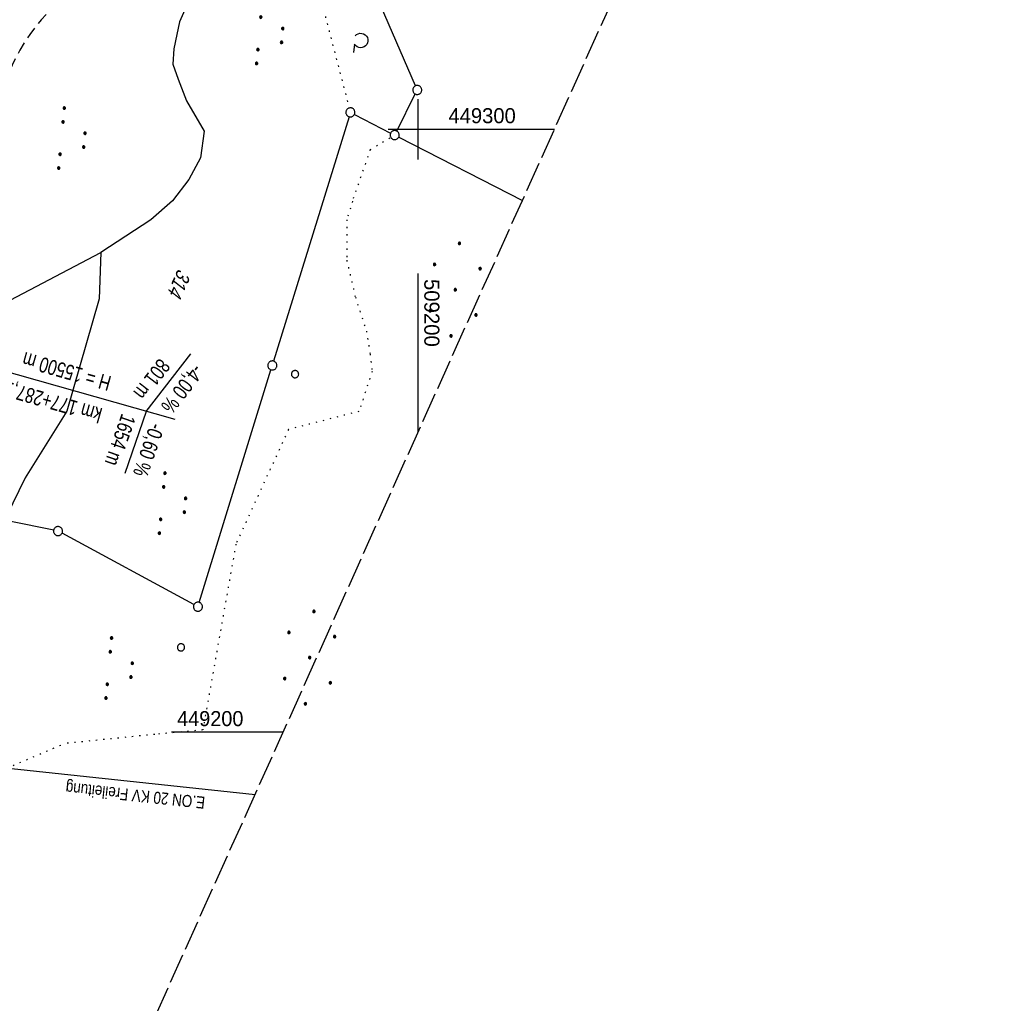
# Model space of a CAD drawing. Extents: x 508656 to 509297, y 448622 to 449584.
# Tile 40 of 51: x 509134 to 509297, y 449155 to 449318. Entities that reach past the tile are written whole.
import ezdxf
from ezdxf.enums import TextEntityAlignment as Align

# ---------------------------------------------------------------- set-up
doc = ezdxf.new("R2010")
doc.units = 0
doc.header["$LTSCALE"] = 10
doc.header["$MEASUREMENT"] = 0
for name, pattern in [('LT00', [0]), ('LT11', [0.3, 0.2, -0.1]), ('LT14', [0.6, 0.5, -0.1]), ('PUNKTX2_STR', [0.6, 0.1, -0.5])]:
    doc.linetypes.add(name, pattern=pattern)
doc.layers.get('0').update_dxf_attribs({"linetype": 'LT00'})
doc.layers.add('-BLATT_124-RAND', color=7, linetype='LT14', plot=False)
for name, color, linetype in [('-GRA-40O', 11, 'Continuous'), ('DFK_FLUR_NR', 250, 'LT00'), ('DFK_GZPKT', 250, 'LT00'), ('DFK_KATASTER', 250, 'LT00'), ('DFK_NUTZUNG', 250, 'LT00'), ('DFK_NUTZUNGSGRENZE', 70, 'PUNKTX2_STR'), ('DFK_VERMPKT', 252, 'LT00'), ('STROM_FREILTG', 80, 'STROMFREILEITUNG'), ('STROM_TEXT', 80, 'Continuous'), ('V124_FELDWEG', 250, 'LT11'), ('V124_RASTER', 250, 'LT00')]:
    doc.layers.add(name, color=color, linetype=linetype)
doc.styles.add('Beschrift', font='ARIAL.TTF')
doc.styles.get("Standard").update_dxf_attribs({"font": 'ARIAL.TTF'})
doc.styles.add('Strom', font='txt-alt.shx')
doc.styles.add('Versorgungsltg', font='ARIAL.TTF', dxfattribs={"width": 0.8, "height": 2})
doc.linetypes.add('STROMFREILEITUNG', pattern='A,12.7,-5.5,["xx",Strom,S=2.5,R=0,X=-2.6,Y=-0.85],-4.35', length=22.55)

# ---------------------------------------------------------------- blocks, each defined once
blk = doc.blocks.new('SYMB7010')
at = {"color": 0, "linetype": 'ByBlock'}
for points in [[(-0.031408, 0.499213), (-0.093728, 0.49134), (-0.15457, 0.475719), (-0.212975, 0.452595), (-0.268021, 0.422333), (-0.31884, 0.385411), (-0.36463, 0.342411), (-0.40467, 0.29401), (-0.438329, 0.240973), (-0.465074, 0.184136), (-0.484486, 0.124395), (-0.496256, 0.062692), (-0.5002, 0)], [(-0.5002, 0), (-0.496256, -0.062692), (-0.484486, -0.124395), (-0.465075, -0.184136), (-0.438329, -0.240973), (-0.404671, -0.29401), (-0.36463, -0.342411), (-0.31884, -0.385411), (-0.268021, -0.422333), (-0.212975, -0.452595), (-0.154571, -0.475719), (-0.093728, -0.49134), (-0.031408, -0.499213), (0.031408, -0.499213)], [(0.5002, 0), (0.496256, 0.062692), (0.484485, 0.124395), (0.465074, 0.184136), (0.438329, 0.240973), (0.40467, 0.29401), (0.36463, 0.342411), (0.31884, 0.385411), (0.268021, 0.422333), (0.212975, 0.452595), (0.15457, 0.475719), (0.093728, 0.49134), (0.031408, 0.499213), (-0.031408, 0.499213)], [(0.031408, -0.499213), (0.093728, -0.491341), (0.15457, -0.475719), (0.212975, -0.452595), (0.268021, -0.422333), (0.31884, -0.385411), (0.36463, -0.342411), (0.404671, -0.294011), (0.438329, -0.240974), (0.465075, -0.184136), (0.484486, -0.124395), (0.496256, -0.062692), (0.500201, 0)]]:
    blk.add_lwpolyline(points, dxfattribs=at)
blk = doc.blocks.new('SYMB7212')
at = {"color": 0, "linetype": 'ByBlock'}
blk.add_line((0.07, -0.1), (0.21, -0.1), dxfattribs=at)
for points in [[(-0.119836, 0.00627), (-0.114449, 0.036077), (-0.101769, 0.063585), (-0.082606, 0.087042), (-0.05818, 0.104953), (-0.030047, 0.116177), (0, 0.12)], [(-0.068816, -0.098308), (-0.091239, -0.077945), (-0.107849, -0.052617), (-0.117589, -0.023936), (-0.119836, 0.00627)], [(0, 0.12), (0.030047, 0.116177), (0.05818, 0.104953), (0.082606, 0.087041), (0.101769, 0.063585), (0.114449, 0.036077), (0.119836, 0.00627)], [(0.119836, 0.00627), (0.117589, -0.023936), (0.107849, -0.052617), (0.091239, -0.077945), (0.068816, -0.098308)]]:
    blk.add_lwpolyline(points, dxfattribs=at)
blk = doc.blocks.new('SYMB7111')
at = {"color": 0, "linetype": 'ByBlock'}
for p, q in [((-0.13, 0.202919), (-0.13, 0.177081)), ((-0.125, 0.172895), (-0.125, 0.207105)), ((-0.12, 0.209164), (-0.12, 0.170836)), ((-0.115, 0.170204), (-0.115, 0.209796)), ((-0.11, 0.209164), (-0.11, 0.170836)), ((-0.105, 0.172895), (-0.105, 0.207105)), ((-0.1, 0.202919), (-0.1, 0.177081)), ((-0.095, 0.189874), (-0.095, 0.190146)), ((0.1, 0.202919), (0.1, 0.177081)), ((0.105, 0.172895), (0.105, 0.207105)), ((0.11, 0.209164), (0.11, 0.170836)), ((0.115, 0.170204), (0.115, 0.209796)), ((0.12, 0.209164), (0.12, 0.170836)), ((0.125, 0.172895), (0.125, 0.207105)), ((0.13, 0.202919), (0.13, 0.177081)), ((0.135, 0.189874), (0.135, 0.190146)), ((-0.515, -0.177081), (-0.515, -0.202919)), ((-0.51, -0.207105), (-0.51, -0.172895)), ((-0.505, -0.170836), (-0.505, -0.209164)), ((-0.5, -0.209796), (-0.5, -0.170204)), ((-0.495, -0.170836), (-0.495, -0.209164)), ((-0.49, -0.207105), (-0.49, -0.172895)), ((-0.485, -0.177081), (-0.485, -0.202919)), ((-0.48, -0.190126), (-0.48, -0.189854)), ((-0.285, -0.177081), (-0.285, -0.202919)), ((-0.28, -0.207105), (-0.28, -0.172895)), ((-0.275, -0.170836), (-0.275, -0.209164)), ((-0.27, -0.209796), (-0.27, -0.170204)), ((-0.265, -0.170836), (-0.265, -0.209164)), ((-0.26, -0.207105), (-0.26, -0.172895)), ((-0.255, -0.177081), (-0.255, -0.202919)), ((-0.25, -0.190126), (-0.25, -0.189854)), ((0.255, -0.177081), (0.255, -0.202919)), ((0.26, -0.207105), (0.26, -0.172895)), ((0.265, -0.170836), (0.265, -0.209164)), ((0.27, -0.209796), (0.27, -0.170204)), ((0.275, -0.170836), (0.275, -0.209164)), ((0.28, -0.207105), (0.28, -0.172895)), ((0.285, -0.177081), (0.285, -0.202919)), ((0.29, -0.190126), (0.29, -0.189854)), ((0.485, -0.177081), (0.485, -0.202919)), ((0.49, -0.207105), (0.49, -0.172895)), ((0.495, -0.170836), (0.495, -0.209164)), ((0.5, -0.209796), (0.5, -0.170204)), ((0.505, -0.170836), (0.505, -0.209164)), ((0.51, -0.207105), (0.51, -0.172895)), ((0.515, -0.177081), (0.515, -0.202919)), ((0.52, -0.190126), (0.52, -0.189854))]:
    blk.add_line(p, q, dxfattribs=at)
for points in [[(-0.095, 0.19), (-0.096981, 0.198678), (-0.10253, 0.205637), (-0.11055, 0.209499), (-0.11945, 0.209499), (-0.12747, 0.205637), (-0.133019, 0.198678), (-0.135, 0.19), (-0.133019, 0.181322), (-0.12747, 0.174363), (-0.11945, 0.170501), (-0.11055, 0.170501), (-0.10253, 0.174363), (-0.096981, 0.181322), (-0.095, 0.19)], [(0.135, 0.19), (0.133019, 0.198678), (0.12747, 0.205637), (0.11945, 0.209499), (0.11055, 0.209499), (0.10253, 0.205637), (0.096981, 0.198678), (0.095, 0.19), (0.096981, 0.181322), (0.10253, 0.174363), (0.11055, 0.170501), (0.11945, 0.170501), (0.12747, 0.174363), (0.133019, 0.181322), (0.135, 0.19)], [(-0.48, -0.19), (-0.481981, -0.181322), (-0.48753, -0.174363), (-0.49555, -0.170501), (-0.50445, -0.170501), (-0.51247, -0.174363), (-0.518019, -0.181322), (-0.52, -0.19), (-0.518019, -0.198678), (-0.51247, -0.205637), (-0.50445, -0.209499), (-0.49555, -0.209499), (-0.48753, -0.205637), (-0.481981, -0.198678), (-0.48, -0.19)], [(-0.25, -0.19), (-0.251981, -0.181322), (-0.25753, -0.174363), (-0.26555, -0.170501), (-0.27445, -0.170501), (-0.28247, -0.174363), (-0.288019, -0.181322), (-0.29, -0.19), (-0.288019, -0.198678), (-0.28247, -0.205637), (-0.27445, -0.209499), (-0.26555, -0.209499), (-0.25753, -0.205637), (-0.251981, -0.198678), (-0.25, -0.19)], [(0.29, -0.19), (0.288019, -0.181322), (0.28247, -0.174363), (0.27445, -0.170501), (0.26555, -0.170501), (0.25753, -0.174363), (0.251981, -0.181322), (0.25, -0.19), (0.251981, -0.198678), (0.25753, -0.205637), (0.26555, -0.209499), (0.27445, -0.209499), (0.28247, -0.205637), (0.288019, -0.198678), (0.29, -0.19)], [(0.52, -0.19), (0.518019, -0.181322), (0.51247, -0.174363), (0.50445, -0.170501), (0.49555, -0.170501), (0.48753, -0.174363), (0.481981, -0.181322), (0.48, -0.19), (0.481981, -0.198678), (0.48753, -0.205637), (0.49555, -0.209499), (0.50445, -0.209499), (0.51247, -0.205637), (0.518019, -0.198678), (0.52, -0.19)]]:
    blk.add_lwpolyline(points, dxfattribs=at)
blk = doc.blocks.new('Ackerland7')
at = {"layer": 'DFK_NUTZUNG', "color": 0, "linetype": 'ByBlock'}
for p, q in [((-4, 3.93), (-4, 3.67)), ((-3.95, 3.63), (-3.95, 3.97)), ((-3.9, 3.99), (-3.9, 3.61)), ((-3.85, 3.6), (-3.85, 4)), ((-3.8, 3.99), (-3.8, 3.61)), ((-3.75, 3.63), (-3.75, 3.97)), ((-3.7, 3.93), (-3.7, 3.67)), ((-3.65, 3.8), (-3.65, 3.8)), ((3.7, 3.93), (3.7, 3.67)), ((3.75, 3.63), (3.75, 3.97)), ((3.8, 3.99), (3.8, 3.61)), ((3.85, 3.6), (3.85, 4)), ((3.9, 3.99), (3.9, 3.61)), ((3.95, 3.63), (3.95, 3.97)), ((4, 3.93), (4, 3.67)), ((4.05, 3.8), (4.05, 3.8)), ((-7.85, 0.13), (-7.85, -0.13)), ((-7.8, -0.17), (-7.8, 0.17)), ((-7.75, 0.19), (-7.75, -0.19)), ((-7.7, -0.2), (-7.7, 0.2)), ((-7.65, 0.19), (-7.65, -0.19)), ((-7.6, -0.17), (-7.6, 0.17)), ((-7.55, 0.13), (-7.55, -0.13)), ((-7.5, 0), (-7.5, 0)), ((-0.15, 0.13), (-0.15, -0.13)), ((-0.1, -0.17), (-0.1, 0.17)), ((-0.05, 0.19), (-0.05, -0.19)), ((0, -0.2), (0, 0.2)), ((0.05, 0.19), (0.05, -0.19)), ((0.1, -0.17), (0.1, 0.17)), ((0.15, 0.13), (0.15, -0.13)), ((0.2, 0), (0.2, 0)), ((7.55, 0.13), (7.55, -0.13)), ((7.6, -0.17), (7.6, 0.17)), ((7.65, 0.19), (7.65, -0.19)), ((7.7, -0.2), (7.7, 0.2)), ((7.75, 0.19), (7.75, -0.19)), ((7.8, -0.17), (7.8, 0.17)), ((7.85, 0.13), (7.85, -0.13)), ((7.9, 0), (7.9, 0)), ((-4, -3.67), (-4, -3.93)), ((-3.95, -3.97), (-3.95, -3.63)), ((-3.9, -3.61), (-3.9, -3.99)), ((-3.85, -4), (-3.85, -3.6)), ((-3.8, -3.61), (-3.8, -3.99)), ((-3.75, -3.97), (-3.75, -3.63)), ((-3.7, -3.67), (-3.7, -3.93)), ((-3.65, -3.8), (-3.65, -3.8)), ((3.7, -3.67), (3.7, -3.93)), ((3.75, -3.97), (3.75, -3.63)), ((3.8, -3.61), (3.8, -3.99)), ((3.85, -4), (3.85, -3.6)), ((3.9, -3.61), (3.9, -3.99)), ((3.95, -3.97), (3.95, -3.63)), ((4, -3.67), (4, -3.93)), ((4.05, -3.8), (4.05, -3.8))]:
    blk.add_line(p, q, dxfattribs=at)
for points in [[(-3.65, 3.8), (-3.67, 3.89), (-3.73, 3.96), (-3.81, 3.99), (-3.89, 3.99), (-3.97, 3.96), (-4.03, 3.89), (-4.05, 3.8), (-4.03, 3.71), (-3.97, 3.64), (-3.89, 3.6), (-3.81, 3.6), (-3.73, 3.64), (-3.67, 3.71), (-3.65, 3.8)], [(4.05, 3.8), (4.03, 3.89), (3.97, 3.96), (3.89, 3.99), (3.81, 3.99), (3.73, 3.96), (3.67, 3.89), (3.65, 3.8), (3.67, 3.71), (3.73, 3.64), (3.81, 3.61), (3.89, 3.61), (3.97, 3.64), (4.03, 3.71), (4.05, 3.8)], [(-7.5, 0), (-7.52, 0.09), (-7.58, 0.16), (-7.66, 0.19), (-7.74, 0.19), (-7.82, 0.16), (-7.88, 0.09), (-7.9, 0)], [(0.2, 0), (0.18, 0.09), (0.12, 0.16), (0.04, 0.19), (-0.04, 0.19), (-0.12, 0.16), (-0.18, 0.09), (-0.2, 0)], [(-0.2, 0), (-0.18, -0.09), (-0.12, -0.16), (-0.04, -0.19), (0.04, -0.19), (0.12, -0.16), (0.18, -0.09), (0.2, 0)], [(7.9, 0), (7.88, 0.09), (7.82, 0.16), (7.74, 0.19), (7.66, 0.19), (7.58, 0.16), (7.52, 0.09), (7.5, 0)], [(7.5, 0), (7.52, -0.09), (7.58, -0.16), (7.66, -0.19), (7.74, -0.19), (7.82, -0.16), (7.88, -0.09), (7.9, 0)], [(-7.9, 0), (-7.88, -0.09), (-7.82, -0.16), (-7.74, -0.19), (-7.66, -0.19), (-7.58, -0.16), (-7.52, -0.09), (-7.5, 0)], [(-3.65, -3.8), (-3.67, -3.71), (-3.73, -3.64), (-3.81, -3.61), (-3.89, -3.61), (-3.97, -3.64), (-4.03, -3.71), (-4.05, -3.8), (-4.03, -3.89), (-3.97, -3.96), (-3.89, -3.99), (-3.81, -3.99), (-3.73, -3.96), (-3.67, -3.89), (-3.65, -3.8)], [(4.05, -3.8), (4.03, -3.71), (3.97, -3.64), (3.89, -3.61), (3.81, -3.61), (3.73, -3.64), (3.67, -3.71), (3.65, -3.8), (3.67, -3.89), (3.73, -3.96), (3.81, -3.99), (3.89, -3.99), (3.97, -3.96), (4.03, -3.89), (4.05, -3.8)]]:
    blk.add_lwpolyline(points, dxfattribs=at)

msp = doc.modelspace()

# ---------------------------------------------------------------- linework, layer by layer
at = {"layer": '-BLATT_124-RAND'}
msp.add_lwpolyline([(509035.49, 449583.61), (508655.9, 448740.09), (508917.62, 448622.31), (509297.21, 449465.84), (509035.49, 449583.61)], dxfattribs=at)
at = {"layer": '-GRA-40O'}
for p, q in [((509159.7, 449251.85), (509120.45, 449262.98)), ((509154.89, 449253.21), (509162.25, 449262.76)), ((509154.89, 449253.21), (509151.3, 449242.93))]:
    msp.add_line(p, q, dxfattribs=at)
for start, end in [(344.1644, 164.1644), (164.1644, 344.1644)]:
    msp.add_arc((509154.89, 449253.21), 0, start, end, dxfattribs=at)
at = {"layer": 'DFK_KATASTER'}
for p, q in [((509199.53, 449307.21), (509186.32, 449337.69)), ((509162.74, 449323.28), (509160.37, 449317.79)), ((509160.37, 449317.79), (509159.93, 449315.73)), ((509159.93, 449315.73), (509159.46, 449313.33)), ((509159.46, 449313.33), (509159.29, 449310.79)), ((509159.29, 449310.79), (509160.16, 449308.28)), ((509160.16, 449308.28), (509161.53, 449304.69)), ((509161.53, 449304.69), (509164.48, 449299.7)), ((509196.43, 449299.7), (509199.5, 449305.85)), ((509188.52, 449302.08), (509176.01, 449261.54)), ((509189.41, 449302.46), (509195.42, 449299.37)), ((509164.48, 449299.7), (509163.87, 449295.26)), ((509196.76, 449298.69), (509217.27, 449288.19)), ((509163.87, 449295.26), (509161.93, 449291.67)), ((509161.93, 449291.67), (509159.24, 449288.15)), ((509159.24, 449288.15), (509155.64, 449285)), ((509155.64, 449285), (509147.32, 449279.57)), ((509112.05, 449261.04), (509147.32, 449279.57)), ((509147.32, 449279.57), (509147.06, 449271.85)), ((509147.06, 449271.85), (509141.69, 449253.22)), ((509163.67, 449221.53), (509175.57, 449260.1)), ((509141.69, 449253.22), (509134.82, 449242.19)), ((509134.82, 449242.19), (509131.72, 449235.82)), ((509139.52, 449233.5), (509132.13, 449234.99)), ((509162.79, 449221.17), (509140.91, 449232.99))]:
    msp.add_line(p, q, dxfattribs=at)
at = {"layer": 'DFK_NUTZUNGSGRENZE', "ltscale": 0.2}
for p, q in [((509178.21, 449343.07), (509188.55, 449303.52)), ((509192.01, 449296.62), (509195.44, 449298.65)), ((509192.01, 449296.62), (509189.07, 449288.07)), ((509189.07, 449288.07), (509188.17, 449285)), ((509188.17, 449285), (509188.13, 449278.28)), ((509188.13, 449278.28), (509189.57, 449272.15)), ((509189.57, 449272.15), (509191.39, 449266.53)), ((509191.39, 449266.53), (509192.01, 449262.72)), ((509192.01, 449262.72), (509192.35, 449259.84)), ((509192.35, 449259.84), (509190.16, 449253.2)), ((509190.16, 449253.2), (509178.46, 449250.2)), ((509178.46, 449250.2), (509169.75, 449231.21)), ((509169.75, 449231.21), (509164.26, 449200.37)), ((509164.26, 449200.37), (509156.29, 449199.63)), ((509156.29, 449199.63), (509141.35, 449198.12)), ((509080.83, 449172.53), (509141.35, 449198.12))]:
    msp.add_line(p, q, dxfattribs=at)
at = {"layer": 'STROM_FREILTG', "ltscale": 0.05, "flags": 128}
msp.add_lwpolyline([(509116.94, 449195.63), (509172.92, 449189.65)], dxfattribs=at)
at = {"layer": 'V124_FELDWEG', "flags": 128}
msp.add_lwpolyline([(509178.59, 449519.22), (509178.75, 449517.97), (509179.01, 449515.65), (509179.25, 449513.33), (509179.45, 449511.01), (509179.63, 449508.68), (509179.76, 449506.35), (509179.87, 449503.5), (509179.91, 449500.65), (509179.88, 449497.8), (509179.79, 449494.95), (509179.62, 449492.1), (509179.38, 449489.25), (509179.06, 449486.41), (509178.67, 449483.58), (509178.19, 449480.75), (509177.63, 449477.94), (509177.25, 449476.25), (509176.84, 449474.58), (509176.39, 449472.91), (509175.9, 449471.25), (509175.37, 449469.61), (509174.79, 449467.99), (509174.17, 449466.39), (509173.5, 449464.81), (509172.77, 449463.27), (509172.09, 449461.92), (509171.36, 449460.59), (509170.6, 449459.28), (509169.82, 449457.99), (509169, 449456.7), (509168.17, 449455.42), (509167.32, 449454.15), (509166.46, 449452.88), (509165.6, 449451.61), (509164.85, 449450.5), (509164.11, 449449.4), (509163.38, 449448.28), (509162.67, 449447.16), (509161.99, 449446.03), (509161.34, 449444.88), (509160.73, 449443.72), (509160.17, 449442.55), (509159.66, 449441.36), (509159.22, 449440.15), (509158.83, 449438.88), (509158.5, 449437.59), (509158.24, 449436.28), (509158.04, 449434.96), (509157.88, 449433.62), (509157.76, 449432.27), (509157.69, 449430.9), (509157.64, 449429.53), (509157.61, 449428.15), (509157.61, 449426.77), (509157.62, 449425.38), (509157.63, 449423.99), (509164.06, 449394.06), (509164.46, 449391.9), (509164.87, 449389.73), (509165.28, 449387.57), (509165.71, 449385.41), (509166.15, 449383.25), (509166.61, 449381.1), (509167.09, 449378.95), (509167.6, 449376.81), (509168.14, 449374.67), (509168.71, 449372.54), (509169.32, 449370.42), (509169.97, 449368.31), (509170.67, 449366.21), (509171.41, 449364.12), (509172.21, 449362.05), (509173.06, 449359.98), (509173.97, 449357.93), (509174.95, 449355.89), (509175.41, 449354.97), (509175.88, 449354.04), (509176.35, 449353.12), (509176.81, 449352.2), (509177.25, 449351.27), (509177.66, 449350.34), (509178.03, 449349.4), (509178.36, 449348.46), (509178.64, 449347.51), (509178.86, 449346.54), (509179.01, 449345.56), (509179.09, 449344.57), (509179.08, 449343.64), (509179, 449342.71), (509178.85, 449341.78), (509178.61, 449340.87), (509178.3, 449339.99), (509177.89, 449339.13), (509177.41, 449338.3), (509176.86, 449337.52), (509176.25, 449336.78), (509175.59, 449336.08), (509174.88, 449335.43), (509174.14, 449334.82), (509173.36, 449334.26), (509172.37, 449333.62), (509171.34, 449333.05), (509170.29, 449332.55), (509169.21, 449332.1), (509168.12, 449331.7), (509167, 449331.34), (509165.86, 449331.02), (509164.72, 449330.73), (509163.56, 449330.46), (509162.39, 449330.22), (509161.21, 449329.98), (509160.03, 449329.75), (509158.85, 449329.52), (509157.68, 449329.28), (509156.5, 449329.03), (509155.33, 449328.76), (509154.17, 449328.47), (509153.03, 449328.14), (509151.32, 449327.57), (509149.66, 449326.92), (509148.03, 449326.18), (509146.45, 449325.36), (509144.91, 449324.46), (509143.42, 449323.48), (509141.98, 449322.41), (509140.78, 449321.43), (509139.63, 449320.39), (509138.52, 449319.3), (509137.47, 449318.16), (509136.48, 449316.97), (509135.55, 449315.73), (509134.69, 449314.45), (509133.9, 449313.13), (509133.25, 449311.89), (509132.65, 449310.63), (509132.1, 449309.34), (509131.61, 449308.03), (509131.15, 449306.71), (509130.74, 449305.36), (509130.36, 449304.01), (509130.01, 449302.65), (509129.68, 449301.28), (509129.37, 449299.91), (509129.08, 449298.54), (509128.8, 449297.17), (509128.53, 449295.8), (509128.25, 449294.43), (509127.96, 449293.06), (509127.67, 449291.69), (509127.36, 449290.33), (509127.02, 449288.98), (509126.66, 449287.63), (509126.27, 449286.29), (509125.84, 449284.96), (509125.37, 449283.64), (509124.91, 449282.49), (509124.41, 449281.35), (509123.87, 449280.22), (509123.29, 449279.13), (509122.65, 449278.06), (509121.97, 449277.03), (509121.23, 449276.04), (509120.64, 449275.32), (509120.02, 449274.63), (509119.39, 449273.95), (509118.74, 449273.27), (509118.1, 449272.59), (509117.46, 449271.91), (509116.84, 449271.22), (509115.91, 449270.12), (509115.03, 449268.98), (509114.21, 449267.8), (509113.43, 449266.58), (509112.7, 449265.34), (509112.01, 449264.08), (509111.36, 449262.76), (509110.75, 449261.43), (509110.18, 449260.07), (509109.65, 449258.71), (509109.15, 449257.32), (509108.67, 449255.93), (509108.22, 449254.53), (509107.78, 449253.12), (509107.36, 449251.7), (509106.94, 449250.29), (509106.53, 449248.87), (509106.11, 449247.45), (509105.69, 449246.03), (509104.85, 449243.31), (509103.97, 449240.6), (509103.07, 449237.9), (509102.12, 449235.22), (509101.16, 449232.55), (509100.17, 449229.89), (509099.15, 449227.24), (509098.12, 449224.6), (509097.07, 449221.96), (509096.01, 449219.33), (509094.5, 449215.64), (509092.97, 449211.95), (509091.42, 449208.27), (509089.87, 449204.6), (509088.3, 449200.93), (509086.72, 449197.26), (509085.15, 449193.66), (509083.58, 449190.05), (509082.01, 449186.45), (509080.43, 449182.86), (509078.85, 449179.26), (509077.82, 449176.93), (509076.85, 449174.57), (509075.95, 449172.19), (509075.12, 449169.77), (509074.36, 449167.34), (509073.67, 449164.88), (509073.06, 449162.41), (509072.52, 449159.92), (509072.05, 449157.41), (509071.97, 449157.02), (509071.97, 449156.63), (509072.05, 449156.24), (509072.21, 449155.88), (509072.43, 449155.55), (509072.71, 449155.28), (509073.05, 449155.07), (509081.04, 449156.9)], dxfattribs=at)
at = {"layer": 'V124_RASTER'}
for p, q in [((509200, 449295), (509200, 449305)), ((509195, 449300), (509222.58, 449300)), ((509200, 449249.82), (509200, 449276.1)), ((509177.58, 449200), (509159.08, 449200))]:
    msp.add_line(p, q, dxfattribs=at)

# ---------------------------------------------------------------- block references
at = {"layer": 'DFK_GZPKT', "xscale": 1.500000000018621, "yscale": 1.5, "zscale": 1.5, "rotation": 264.7377099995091}
for p in [(509199.83, 449306.52), (509188.74, 449302.8), (509196.09, 449299.03), (509175.79, 449260.82), (509140.25, 449233.35), (509163.45, 449220.81)]:
    msp.add_blockref('SYMB7010', p, dxfattribs=at)
at = {"layer": 'DFK_NUTZUNG', "xscale": 10.00000000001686, "yscale": 10, "zscale": 10, "rotation": 264.7377100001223}
for name, p in [('SYMB7111', (509175.53, 449315.73)), ('SYMB7212', (509190.46, 449314.72)), ('SYMB7111', (509142.72, 449298.36)), ('SYMB7111', (509159.41, 449237.81)), ('SYMB7111', (509150.55, 449210.47))]:
    msp.add_blockref(name, p, dxfattribs=at)
at = {"layer": 'DFK_NUTZUNG', "rotation": 264.7376999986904}
for p in [(509206.13, 449273.39), (509181.98, 449212.37)]:
    msp.add_blockref('Ackerland7', p, dxfattribs=at)
at = {"layer": 'DFK_VERMPKT', "xscale": 1.200000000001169, "yscale": 1.200000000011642, "zscale": 1.2, "rotation": 264.7377100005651}
for p in [(509179.56, 449259.38), (509160.64, 449214.07)]:
    msp.add_blockref('SYMB7010', p, dxfattribs=at)

# ---------------------------------------------------------------- texts
at = {"layer": '-GRA-40O', "style": 'Beschrift', "width": 0.75}
for s, rotation, p in [('H = 15500 m', 164.1644, (509148.57, 449256.57)), ('1654 m', 250.7308, (509153.19, 449252.14))]:
    msp.add_text(s, height=2.5, rotation=rotation, dxfattribs=at).set_placement(p, align=Align.TOP_LEFT)
msp.add_text('801 m', height=2.5, rotation=232.363, dxfattribs=at).set_placement((509154.58, 449254.86), align=Align.TOP_RIGHT)
msp.add_text('-4,00 %', height=2.5, rotation=232.363, dxfattribs=at).set_placement((509157.17, 449254.12), align=Align.RIGHT)
for s, rotation, p in [('km 177+287,10', 164.1644, (509147.75, 449253.68)), ('-0,60 %', 250.7308, (509155.6, 449251.45))]:
    msp.add_text(s, height=2.5, rotation=rotation, dxfattribs=at).set_placement(p)
at = {"layer": 'DFK_FLUR_NR', "oblique": 13.754, "width": 0.75}
msp.add_text('314', height=2.5, rotation=245.772, dxfattribs=at).set_placement((509160.18, 449276.98))
at = {"layer": 'STROM_TEXT', "insert": (509153.09, 449189.8), "char_height": 2, "attachment_point": 5, "rotation": 173.962, "line_spacing_factor": 1.1, "style": 'Versorgungsltg'}
msp.add_mtext('E.ON 20 KV Freileitung', dxfattribs=at)
at = {"layer": 'V124_RASTER'}
for s, rotation, width, p in [(' 449300', -0.0017, 0.958, (509204.08, 449301)), (' 509200', -90.0017, 0.965, (509201, 449276.1)), (' 449200', -0.0017, 0.944, (509159.08, 449201))]:
    msp.add_text(s, height=2.5, rotation=rotation, dxfattribs=dict(at, width=width)).set_placement(p)

doc.saveas('drawing.dxf')
